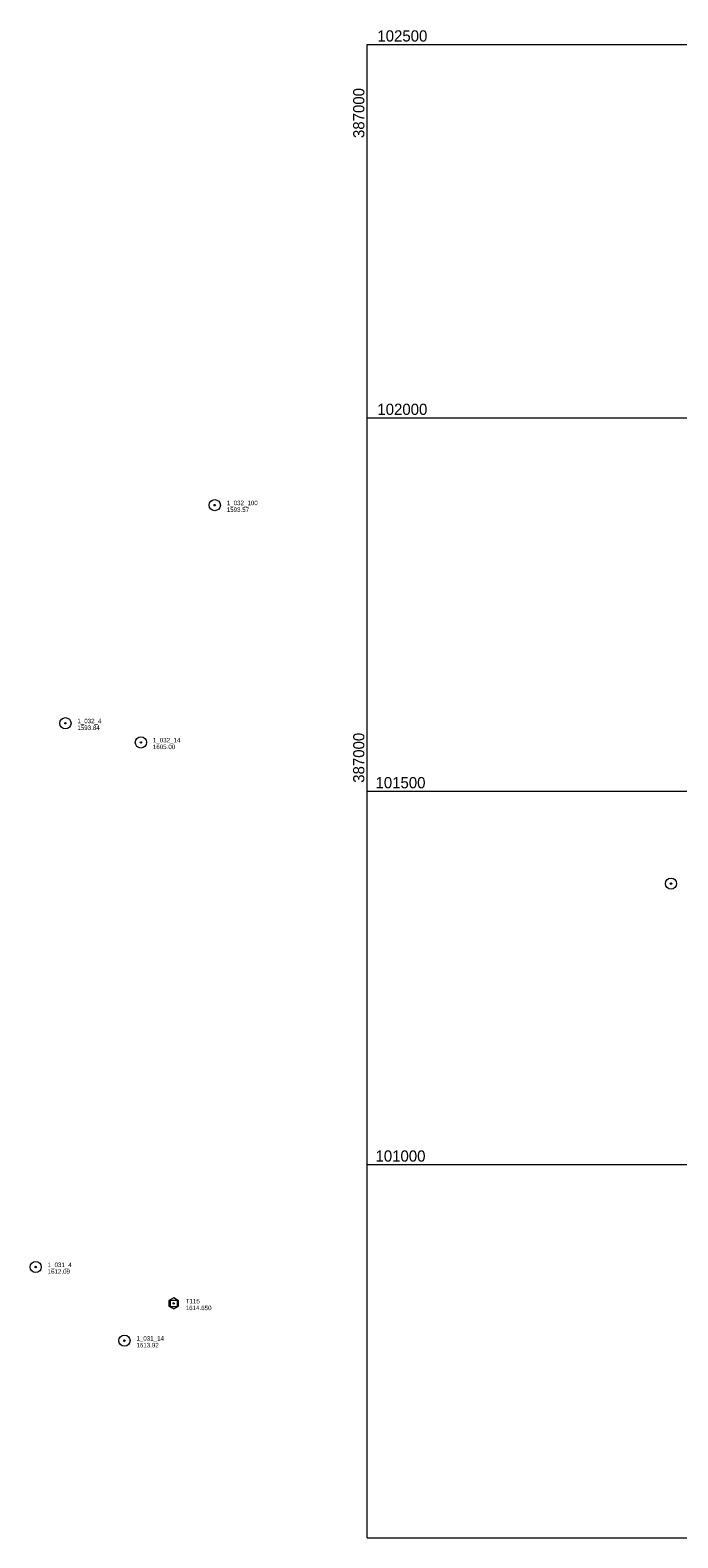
# Model space of a CAD drawing. Header units: feet. Extents: x 386549 to 389000, y 100500 to 102519.
# Tile 1 of 8: x 386549 to 387416, y 100500 to 102519. Entities that reach past the tile are written whole.
import ezdxf

# ---------------------------------------------------------------- set-up
doc = ezdxf.new("R2010")
doc.units = ezdxf.units.FT
doc.header["$MEASUREMENT"] = 0
for name, color, linetype, lineweight in [('E_MAP_Control', 251, 'Continuous', 0), ('E_MAP_GridLines', 251, 'Continuous', 0), ('E_MAP_PassPoints', 40, 'Continuous', 0)]:
    doc.layers.add(name, color=color, linetype=linetype, lineweight=lineweight)
doc.styles.add('Style-IGR_FONT_0', font='IGR_FONT_0.shx')

# ---------------------------------------------------------------- blocks, each defined once
blk = doc.blocks.new('TP')
at = {"layer": 'E_MAP_Control', "color": 161, "linetype": 'Continuous', "lineweight": 0, "flags": 128}
for points in [[(-6.4, 3.8), (-6.4, -3.6), (0, -7.4), (6.4, -3.7), (6.4, 3.6), (-0.1, 7.4)], [(-4.5, -4.5), (-4.5, 4.5), (4.5, 4.5), (4.5, -4.5)]]:
    blk.add_lwpolyline(points, close=True, dxfattribs=at)
at = {"layer": 'E_MAP_Control', "color": 161, "linetype": 'Continuous', "lineweight": 0}
blk.add_circle((0, 0), 0.871, dxfattribs=at)
blk = doc.blocks.new('PP')
at = {"layer": 'E_MAP_PassPoints', "color": 40, "linetype": 'Continuous', "lineweight": 0}
for radius in [7.5, 0.96]:
    blk.add_circle((0, 0), radius, dxfattribs=at)

msp = doc.modelspace()

# ---------------------------------------------------------------- linework, layer by layer
at = {"layer": 'E_MAP_GridLines', "color": 161, "linetype": 'Continuous', "lineweight": 0}
for p, q in [((387000, 100500), (387000, 102500)), ((387000, 102500), (389000, 102500)), ((387000, 102000), (389000, 102000)), ((387000, 101500), (389000, 101500)), ((387000, 101000), (389000, 101000)), ((387000, 100500), (389000, 100500))]:
    msp.add_line(p, q, dxfattribs=at)

# ---------------------------------------------------------------- block references
at = {"layer": 'E_MAP_Control', "color": 161, "linetype": 'Continuous', "lineweight": 0}
msp.add_blockref('TP', (386740.9, 100813.9), dxfattribs=at)
at = {"layer": 'E_MAP_PassPoints', "color": 40, "linetype": 'Continuous', "lineweight": 0}
for p in [(386795.9, 101882.9), (386595.8, 101590.9), (386696.9, 101565.2), (387407, 101376.1), (386556, 100862.7), (386674.9, 100764.1)]:
    msp.add_blockref('PP', p, dxfattribs=at)

# ---------------------------------------------------------------- texts
at = {"layer": 'E_MAP_Control', "color": 161, "linetype": 'Continuous', "lineweight": 0, "style": 'Style-IGR_FONT_0'}
for s, p in [('T115', (386756.9, 100813.9)), ('1614.650', (386756.9, 100804.9))]:
    msp.add_text(s, height=6, dxfattribs=at).set_placement(p)
at = {"layer": 'E_MAP_GridLines', "color": 161, "linetype": 'Continuous', "lineweight": 0, "style": 'Style-IGR_FONT_0'}
for s, p in [('  102500  ', (387002.5, 102503.8)), ('  102000  ', (387002.5, 102003.8)), ('  101500  ', (387000, 101503.8)), ('  101000  ', (387000, 101003.8))]:
    msp.add_text(s, height=15, dxfattribs=at).set_placement(p)
for p in [(386996.2, 102363.4), (386996.2, 101500)]:
    msp.add_text('  387000  ', height=15, rotation=90, dxfattribs=at).set_placement(p)
at = {"layer": 'E_MAP_PassPoints', "color": 40, "linetype": 'Continuous', "lineweight": 0, "style": 'Style-IGR_FONT_0'}
for s, p in [('1_032_100', (386811.9, 101882.9)), ('1593.57', (386811.9, 101873.9)), ('1_032_4', (386611.8, 101590.9)), ('1593.84', (386611.8, 101581.9)), ('1_032_14', (386712.9, 101565.2)), ('1605.00', (386712.9, 101556.2)), ('1_031_4', (386572, 100862.7)), ('1612.09', (386572, 100853.7)), ('1_031_14', (386690.9, 100764.1)), ('1613.92', (386690.9, 100755.1))]:
    msp.add_text(s, height=6, dxfattribs=at).set_placement(p)

doc.saveas('drawing.dxf')
